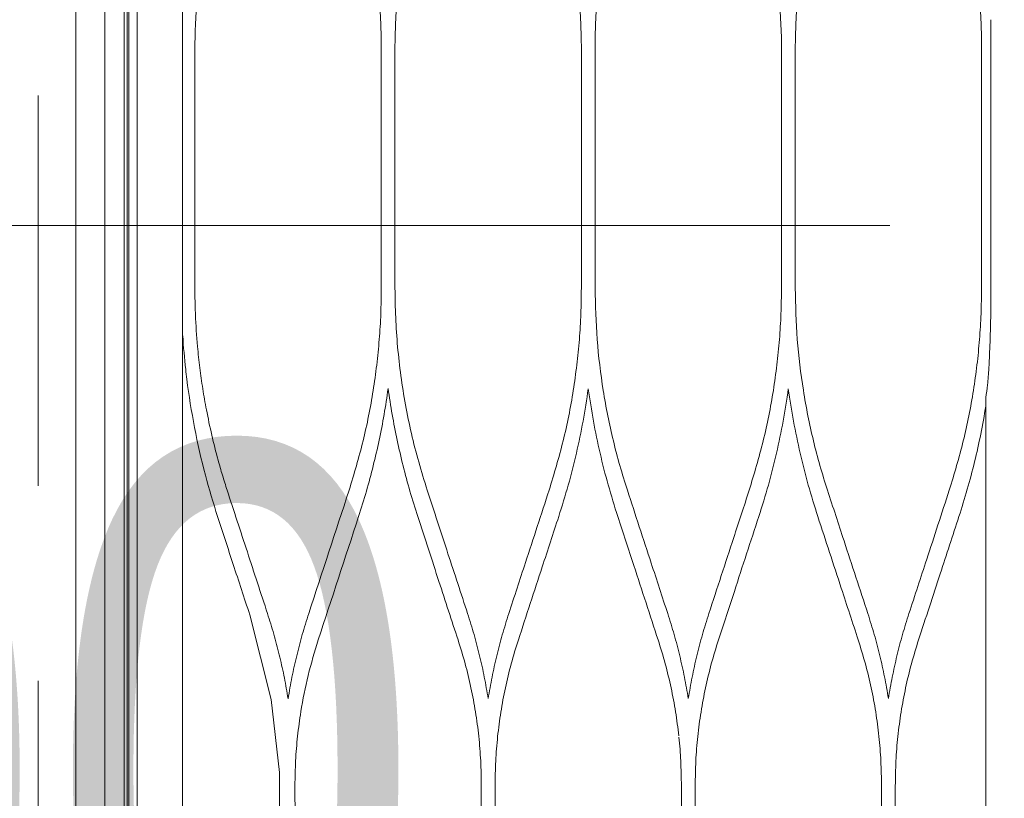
# Model space of a CAD drawing. Header units: inches. Extents: x 0 to 77643, y -44170 to 0.
# Tile 123 of 159: x 72444 to 72463, y -38205 to -38190. Entities that reach past the tile are written whole.
import ezdxf

# ---------------------------------------------------------------- set-up
doc = ezdxf.new("R2010")
doc.units = ezdxf.units.IN
doc.header["$MEASUREMENT"] = 0
doc.linetypes.add('HIDDEN', pattern=[0.375, 0.25, -0.125])
doc.layers.get('0').update_dxf_attribs({"lineweight": 0})
doc.layers.get('Defpoints').update_dxf_attribs({"lineweight": 0})
for name, color, linetype, lineweight in [('p--drzwi', 125, 'Continuous', 0), ('p--klimatyzator', 30, 'Continuous', 15), ('p--opis drzwi', 252, 'Continuous', 0), ('p--podciąg', 61, 'Continuous', 0), ('p--wymiary-1-50', 5, 'Continuous', 0)]:
    doc.layers.add(name, color=color, linetype=linetype, lineweight=lineweight)
doc.styles.add('1-50', font='arial.ttf', dxfattribs={"width": 0.75, "height": 12.5})
doc.styles.add('STYL-1', font='arial.ttf', dxfattribs={"width": 0.75})
doc.dimstyles.new('1-50', dxfattribs={"dimtxt": 12.5, "dimasz": 5, "dimexe": 5, "dimexo": 5, "dimgap": 0.09, "dimtad": 0, "dimdsep": 46, "dimtxsty": '1-50', "dimblk": 'OBLIQUE', "dimcen": 0.09, "dimadec": 0, "dimazin": 0, "dimtfac": 1, "dimtdec": 4, "dimtix": 1, "dimtofl": 0, "dimtmove": 2, "dimatfit": 3, "dimldrblk": 'OBLIQUE', "dimfxl": 5, "dimfxlon": 1, "dimtvp": 0.8, "dimtolj": 1, "dimtzin": 0, "dimarcsym": 0})

# ---------------------------------------------------------------- blocks, each defined once
blk = doc.blocks.new('drzwi-90-100')
blk.add_arc((10.8, 3.225), 84.153, 359.52334, 90.47666)
blk = doc.blocks.new('_OBLIQUE')
at = {"color": 0, "linetype": 'ByBlock', "lineweight": -2}
for p, q in [((-0.5, -0.5), (0.5, 0.5)), ((0, 0), (0, 0))]:
    blk.add_line(p, q, dxfattribs=at)
blk = doc.blocks.new('*D1900')
at = {"layer": 'Defpoints', "color": 0}
for p in [(72444.621, -38105.971), (72914.83, -38105.971), (72909.83, -38367.321)]:
    blk.add_point(p, dxfattribs=at)
at = {"layer": 'p--wymiary-1-50', "color": 0, "linetype": 'Continuous', "lineweight": -2}
for p, q in [((72909.83, -38105.971), (72919.83, -38105.971)), ((72914.83, -38367.321), (72914.83, -38105.971)), ((72914.83, -38367.321), (72919.83, -38367.321))]:
    blk.add_line(p, q, dxfattribs=at)
at = {"layer": 'p--wymiary-1-50', "color": 0, "lineweight": -2, "xscale": 5, "yscale": 5, "zscale": 5}
for p, rotation in [((72914.83, -38105.971), 90), ((72914.83, -38367.321), 270)]:
    blk.add_blockref('_OBLIQUE', p, dxfattribs=dict(at, rotation=rotation))
at = {"layer": 'p--wymiary-1-50', "color": 0, "linetype": 'Continuous', "ltscale": 12, "insert": (72904.62, -38236.646), "char_height": 12.5, "attachment_point": 5, "rotation": 90, "style": '1-50'}
blk.add_mtext('\\A1;261.35', dxfattribs=at)
blk = doc.blocks.new('A$C66B7A3C4')
at = {"layer": 'p--klimatyzator', "lineweight": 15}
for p, q in [((0.557, 85.44), (0.557, 43.5)), ((0.932, 43.5), (0.932, 85.44)), ((0.987, 1.56), (0.987, 85.44)), ((1.019, 84.083), (1.019, 2.917)), ((1.18, 3.822), (1.18, 83.178)), ((2.055, 57.477), (2.055, 29.523)), ((2.292, 41.316), (2.292, 45.684)), ((5.876, 45.788), (5.876, 41.212)), ((6.139, 41.212), (6.139, 45.788)), ((9.723, 45.788), (9.723, 41.212)), ((9.988, 41.212), (9.988, 45.788)), ((13.571, 45.788), (13.571, 41.212)), ((13.836, 41.212), (13.836, 45.788)), ((17.419, 45.788), (17.419, 41.212)), ((17.599, 45.788), (17.599, 41.212)), ((0.557, 43.5), (0.557, 1.56)), ((0.932, 1.56), (0.932, 43.5)), ((17.501, 29.464), (17.501, 39.106)), ((2.728, 36.82), (2.727, 36.819)), ((3.346, 34.932), (3.756, 33.301)), ((3.756, 33.301), (3.915, 31.898)), ((4.215, 31.65), (4.215, 31.644)), ((7.799, 29.651), (7.799, 31.643)), ((8.064, 31.643), (8.064, 29.651)), ((11.647, 29.651), (11.647, 31.643)), ((11.912, 31.643), (11.912, 29.651)), ((15.495, 29.651), (15.495, 31.643)), ((15.76, 31.643), (15.76, 29.651))]:
    blk.add_line(p, q, dxfattribs=at)
for points, knots in [([(0.003, 86.874), (0.003, 86.176), (0.003, 85.478), (0.003, 84.78), (0.003, 84.041), (0.003, 83.301), (0.003, 82.562), (0.003, 81.869), (0.003, 81.176), (0.003, 80.483), (0.003, 79.836), (0.003, 79.189), (0.003, 78.541), (0.003, 77.94), (0.003, 77.339), (0.003, 76.738), (0.003, 76.183), (0.003, 75.627), (0.003, 75.072), (0.003, 74.563), (0.003, 74.054), (0.003, 73.544), (0.003, 73.177), (0.003, 72.809), (0.003, 72.441), (0.003, 72.101), (0.003, 71.762), (0.003, 71.422), (0.003, 71.111), (0.003, 70.8), (0.003, 70.489), (0.003, 70.206), (0.003, 69.923), (0.003, 69.641), (0.003, 69.386), (0.003, 69.132), (0.003, 68.878), (0.003, 68.642), (0.003, 68.406), (0.003, 68.17), (0.003, 67.91), (0.003, 67.651), (0.003, 67.391), (0.003, 67.019), (0.003, 66.648), (0.003, 66.276), (0.003, 65.858), (0.003, 65.44), (0.003, 65.022), (0.003, 64.558), (0.003, 64.094), (0.003, 63.63), (0.003, 63.12), (0.003, 62.61), (0.003, 62.1), (0.003, 61.544), (0.003, 60.987), (0.003, 60.431), (0.003, 59.829), (0.003, 59.226), (0.003, 58.624), (0.003, 57.975), (0.003, 57.326), (0.003, 56.678), (0.003, 56.043), (0.003, 55.407), (0.003, 54.772), (0.003, 54.098), (0.003, 53.424), (0.003, 52.751), (0.003, 52.038), (0.003, 51.325), (0.003, 50.612), (0.003, 49.861), (0.003, 49.109), (0.003, 48.358), (0.003, 47.568), (0.003, 46.777), (0.003, 45.987), (0.003, 45.158), (0.003, 44.329), (0.003, 43.5)], [0, 0, 0, 0, 1, 1, 1, 2, 2, 2, 3, 3, 3, 4, 4, 4, 5, 5, 5, 6, 6, 6, 7, 7, 7, 8, 8, 8, 9, 9, 9, 10, 10, 10, 11, 11, 11, 12, 12, 12, 13, 13, 13, 14, 14, 14, 15, 15, 15, 16, 16, 16, 17, 17, 17, 18, 18, 18, 19, 19, 19, 20, 20, 20, 21, 21, 21, 22, 22, 22, 23, 23, 23, 24, 24, 24, 25, 25, 25, 26, 26, 26, 27, 27, 27, 27]), ([(2.292, 45.684), (2.292, 45.719), (2.292, 45.753), (2.292, 45.788), (2.292, 46.448), (2.344, 47.107), (2.448, 47.759), (2.468, 47.883), (2.489, 48.006), (2.513, 48.128)], [0, 0, 0, 0, 1, 1, 1, 2, 2, 2, 3, 3, 3, 3]), ([(17.594, 46.37), (17.594, 46.346), (17.595, 46.321), (17.595, 46.297), (17.597, 46.199), (17.598, 46.101), (17.598, 46.003), (17.599, 45.931), (17.599, 45.86), (17.599, 45.788)], [0, 0, 0, 0, 1, 1, 1, 2, 2, 2, 3, 3, 3, 3]), ([(0.003, 43.5), (0.003, 42.715), (0.003, 41.93), (0.003, 41.145), (0.003, 40.406), (0.003, 39.667), (0.003, 38.927), (0.003, 38.234), (0.003, 37.541), (0.003, 36.848), (0.003, 36.201), (0.003, 35.554), (0.003, 34.907), (0.003, 34.305), (0.003, 33.704), (0.003, 33.103), (0.003, 32.548), (0.003, 31.993), (0.003, 31.437), (0.003, 30.928), (0.003, 30.419), (0.003, 29.91), (0.003, 29.542), (0.003, 29.174), (0.003, 28.806), (0.003, 28.466), (0.003, 28.127), (0.003, 27.787), (0.003, 27.476), (0.003, 27.165), (0.003, 26.854), (0.003, 26.571), (0.003, 26.289), (0.003, 26.006), (0.003, 25.752), (0.003, 25.497), (0.003, 25.243), (0.003, 25.007), (0.003, 24.771), (0.003, 24.535), (0.003, 24.275), (0.003, 24.016), (0.003, 23.756), (0.003, 23.384), (0.003, 23.013), (0.003, 22.641), (0.003, 22.223), (0.003, 21.805), (0.003, 21.388), (0.003, 20.924), (0.003, 20.46), (0.003, 19.996), (0.003, 19.485), (0.003, 18.975), (0.003, 18.465), (0.003, 17.909), (0.003, 17.353), (0.003, 16.796), (0.003, 16.194), (0.003, 15.591), (0.003, 14.989), (0.003, 14.34), (0.003, 13.692), (0.003, 13.043), (0.003, 12.408), (0.003, 11.773), (0.003, 11.137), (0.003, 10.464), (0.003, 9.79), (0.003, 9.116), (0.003, 8.403), (0.003, 7.69), (0.003, 6.978), (0.003, 6.226), (0.003, 5.475), (0.003, 4.723), (0.003, 3.933), (0.003, 3.143), (0.003, 2.352), (0.003, 1.61), (0.003, 0.868), (0.003, 0.126)], [0, 0, 0, 0, 1, 1, 1, 2, 2, 2, 3, 3, 3, 4, 4, 4, 5, 5, 5, 6, 6, 6, 7, 7, 7, 8, 8, 8, 9, 9, 9, 10, 10, 10, 11, 11, 11, 12, 12, 12, 13, 13, 13, 14, 14, 14, 15, 15, 15, 16, 16, 16, 17, 17, 17, 18, 18, 18, 19, 19, 19, 20, 20, 20, 21, 21, 21, 22, 22, 22, 23, 23, 23, 24, 24, 24, 25, 25, 25, 26, 26, 26, 27, 27, 27, 27]), ([(2.292, 41.316), (2.292, 41.213), (2.292, 41.111), (2.293, 41.008), (2.295, 40.905), (2.298, 40.803), (2.302, 40.701), (2.311, 40.496), (2.324, 40.292), (2.342, 40.088), (2.355, 39.952), (2.369, 39.816), (2.386, 39.68), (2.402, 39.544), (2.421, 39.409), (2.443, 39.274), (2.464, 39.14), (2.488, 39.006), (2.513, 38.872)], [0, 0, 0, 0, 1, 1, 1, 2, 2, 2, 3, 3, 3, 4, 4, 4, 5, 5, 5, 6, 6, 6, 6]), ([(5.256, 37.325), (5.351, 37.64), (5.446, 37.954), (5.525, 38.274), (5.604, 38.592), (5.667, 38.915), (5.719, 39.241), (5.745, 39.404), (5.768, 39.568), (5.787, 39.732), (5.807, 39.896), (5.823, 40.06), (5.836, 40.224), (5.85, 40.388), (5.86, 40.553), (5.866, 40.718), (5.872, 40.882), (5.874, 41.047), (5.876, 41.212)], [0, 0, 0, 0, 1, 1, 1, 2, 2, 2, 3, 3, 3, 4, 4, 4, 5, 5, 5, 6, 6, 6, 6]), ([(6.139, 41.212), (6.142, 41.023), (6.144, 40.834), (6.152, 40.646), (6.16, 40.458), (6.173, 40.27), (6.19, 40.083), (6.207, 39.896), (6.228, 39.71), (6.253, 39.524), (6.278, 39.338), (6.308, 39.153), (6.342, 38.969), (6.375, 38.784), (6.413, 38.6), (6.455, 38.417), (6.497, 38.234), (6.543, 38.051), (6.595, 37.87), (6.646, 37.687), (6.703, 37.506), (6.759, 37.326)], [0, 0, 0, 0, 1, 1, 1, 2, 2, 2, 3, 3, 3, 4, 4, 4, 5, 5, 5, 6, 6, 6, 7, 7, 7, 7]), ([(9.103, 37.326), (9.198, 37.64), (9.293, 37.954), (9.372, 38.273), (9.452, 38.593), (9.515, 38.917), (9.567, 39.243), (9.592, 39.406), (9.615, 39.569), (9.635, 39.733), (9.654, 39.896), (9.671, 40.06), (9.684, 40.225), (9.697, 40.389), (9.707, 40.553), (9.713, 40.718), (9.719, 40.882), (9.721, 41.047), (9.723, 41.212)], [0, 0, 0, 0, 1, 1, 1, 2, 2, 2, 3, 3, 3, 4, 4, 4, 5, 5, 5, 6, 6, 6, 6]), ([(9.988, 41.212), (9.995, 40.883), (10.003, 40.554), (10.027, 40.226), (10.051, 39.897), (10.092, 39.569), (10.144, 39.244), (10.17, 39.081), (10.199, 38.919), (10.231, 38.758), (10.264, 38.596), (10.299, 38.436), (10.338, 38.276), (10.376, 38.116), (10.418, 37.957), (10.463, 37.799), (10.509, 37.64), (10.558, 37.483), (10.608, 37.326)], [0, 0, 0, 0, 1, 1, 1, 2, 2, 2, 3, 3, 3, 4, 4, 4, 5, 5, 5, 6, 6, 6, 6]), ([(12.951, 37.326), (13.046, 37.641), (13.141, 37.956), (13.22, 38.275), (13.3, 38.595), (13.363, 38.919), (13.415, 39.244), (13.44, 39.407), (13.463, 39.571), (13.483, 39.734), (13.502, 39.898), (13.518, 40.062), (13.532, 40.226), (13.545, 40.39), (13.555, 40.554), (13.561, 40.718), (13.567, 40.883), (13.569, 41.047), (13.571, 41.212)], [0, 0, 0, 0, 1, 1, 1, 2, 2, 2, 3, 3, 3, 4, 4, 4, 5, 5, 5, 6, 6, 6, 6]), ([(13.836, 41.212), (13.844, 40.883), (13.851, 40.554), (13.875, 40.226), (13.899, 39.898), (13.94, 39.571), (13.992, 39.246), (14.018, 39.083), (14.047, 38.92), (14.08, 38.758), (14.112, 38.597), (14.147, 38.436), (14.186, 38.276), (14.225, 38.116), (14.266, 37.957), (14.311, 37.798), (14.357, 37.64), (14.406, 37.483), (14.456, 37.326)], [0, 0, 0, 0, 1, 1, 1, 2, 2, 2, 3, 3, 3, 4, 4, 4, 5, 5, 5, 6, 6, 6, 6]), ([(16.799, 37.326), (16.894, 37.641), (16.989, 37.955), (17.068, 38.274), (17.147, 38.594), (17.211, 38.918), (17.262, 39.243), (17.288, 39.406), (17.311, 39.569), (17.331, 39.733), (17.35, 39.897), (17.366, 40.061), (17.379, 40.225), (17.393, 40.389), (17.403, 40.553), (17.409, 40.718), (17.415, 40.882), (17.417, 41.047), (17.419, 41.212)], [0, 0, 0, 0, 1, 1, 1, 2, 2, 2, 3, 3, 3, 4, 4, 4, 5, 5, 5, 6, 6, 6, 6]), ([(17.599, 41.212), (17.599, 41.187), (17.599, 41.163), (17.599, 41.138), (17.599, 41.04), (17.598, 40.942), (17.597, 40.844), (17.596, 40.772), (17.595, 40.701), (17.594, 40.63)], [0, 0, 0, 0, 1, 1, 1, 2, 2, 2, 3, 3, 3, 3]), ([(17.594, 40.63), (17.593, 40.577), (17.592, 40.525), (17.59, 40.473), (17.587, 40.355), (17.584, 40.238), (17.58, 40.121), (17.575, 40.006), (17.571, 39.891), (17.565, 39.776)], [0, 0, 0, 0, 1, 1, 1, 2, 2, 2, 3, 3, 3, 3]), ([(2.136, 39.458), (2.128, 39.522), (2.121, 39.585), (2.114, 39.649), (2.09, 39.863), (2.071, 40.079), (2.057, 40.295)], [0, 0, 0, 0, 1, 1, 1, 2, 2, 2, 2]), ([(17.565, 39.776), (17.563, 39.741), (17.562, 39.707), (17.559, 39.672), (17.553, 39.564), (17.545, 39.456), (17.532, 39.35)], [0, 0, 0, 0, 1, 1, 1, 2, 2, 2, 2]), ([(6.007, 39.279), (5.983, 39.113), (5.958, 38.947), (5.93, 38.782), (5.901, 38.616), (5.869, 38.451), (5.834, 38.287), (5.799, 38.122), (5.761, 37.958), (5.72, 37.795), (5.679, 37.631), (5.636, 37.468), (5.589, 37.306), (5.541, 37.143), (5.49, 36.981), (5.439, 36.82)], [0, 0, 0, 0, 1, 1, 1, 2, 2, 2, 3, 3, 3, 4, 4, 4, 5, 5, 5, 5]), ([(6.576, 36.82), (6.525, 36.981), (6.474, 37.143), (6.426, 37.306), (6.379, 37.469), (6.335, 37.632), (6.294, 37.796), (6.254, 37.959), (6.216, 38.123), (6.181, 38.288), (6.146, 38.452), (6.114, 38.617), (6.085, 38.782), (6.057, 38.947), (6.032, 39.113), (6.007, 39.279)], [0, 0, 0, 0, 1, 1, 1, 2, 2, 2, 3, 3, 3, 4, 4, 4, 5, 5, 5, 5]), ([(9.855, 39.275), (9.824, 39.067), (9.792, 38.859), (9.755, 38.652), (9.718, 38.446), (9.674, 38.24), (9.627, 38.036), (9.579, 37.831), (9.528, 37.627), (9.471, 37.425), (9.413, 37.222), (9.35, 37.021), (9.287, 36.819)], [0, 0, 0, 0, 1, 1, 1, 2, 2, 2, 3, 3, 3, 4, 4, 4, 4]), ([(10.423, 36.819), (10.36, 37.021), (10.297, 37.224), (10.239, 37.427), (10.182, 37.63), (10.131, 37.834), (10.083, 38.039), (10.036, 38.244), (9.993, 38.449), (9.955, 38.655), (9.918, 38.861), (9.887, 39.068), (9.855, 39.275)], [0, 0, 0, 0, 1, 1, 1, 2, 2, 2, 3, 3, 3, 4, 4, 4, 4]), ([(13.703, 39.273), (13.672, 39.066), (13.641, 38.858), (13.603, 38.652), (13.566, 38.446), (13.522, 38.241), (13.475, 38.037), (13.428, 37.832), (13.376, 37.628), (13.319, 37.426), (13.262, 37.222), (13.199, 37.021), (13.136, 36.819)], [0, 0, 0, 0, 1, 1, 1, 2, 2, 2, 3, 3, 3, 4, 4, 4, 4]), ([(14.271, 36.819), (14.208, 37.021), (14.145, 37.222), (14.087, 37.426), (14.03, 37.628), (13.979, 37.832), (13.931, 38.037), (13.884, 38.241), (13.841, 38.446), (13.803, 38.652), (13.766, 38.858), (13.735, 39.066), (13.703, 39.273)], [0, 0, 0, 0, 1, 1, 1, 2, 2, 2, 3, 3, 3, 4, 4, 4, 4]), ([(2.513, 38.872), (2.545, 38.709), (2.578, 38.546), (2.616, 38.385), (2.653, 38.224), (2.695, 38.065), (2.737, 37.906)], [0, 0, 0, 0, 1, 1, 1, 2, 2, 2, 2]), ([(17.501, 38.942), (17.47, 38.763), (17.439, 38.584), (17.403, 38.405), (17.368, 38.227), (17.327, 38.049), (17.284, 37.873), (17.241, 37.695), (17.195, 37.519), (17.144, 37.344), (17.094, 37.168), (17.039, 36.994), (16.984, 36.819)], [0, 0, 0, 0, 1, 1, 1, 2, 2, 2, 3, 3, 3, 4, 4, 4, 4]), ([(2.737, 37.906), (2.764, 37.808), (2.792, 37.711), (2.821, 37.614), (2.85, 37.518), (2.881, 37.422), (2.911, 37.326)], [0, 0, 0, 0, 1, 1, 1, 2, 2, 2, 2]), ([(2.911, 37.326), (3.041, 36.93), (3.17, 36.534), (3.3, 36.139), (3.429, 35.743), (3.558, 35.348), (3.688, 34.953)], [0, 0, 0, 0, 1, 1, 1, 2, 2, 2, 2]), ([(6.759, 37.326), (6.892, 36.919), (7.025, 36.512), (7.158, 36.106), (7.284, 35.722), (7.41, 35.338), (7.536, 34.953)], [0, 0, 0, 0, 1, 1, 1, 2, 2, 2, 2]), ([(8.327, 34.953), (8.434, 35.28), (8.541, 35.607), (8.648, 35.935), (8.724, 36.166), (8.8, 36.398), (8.876, 36.63), (8.951, 36.862), (9.027, 37.094), (9.103, 37.326)], [0, 0, 0, 0, 1, 1, 1, 2, 2, 2, 3, 3, 3, 3]), ([(10.608, 37.326), (10.684, 37.092), (10.761, 36.858), (10.837, 36.624), (10.914, 36.391), (10.99, 36.157), (11.067, 35.923), (11.173, 35.6), (11.278, 35.277), (11.384, 34.953)], [0, 0, 0, 0, 1, 1, 1, 2, 2, 2, 3, 3, 3, 3]), ([(12.175, 34.953), (12.254, 35.197), (12.334, 35.44), (12.414, 35.684), (12.493, 35.927), (12.573, 36.171), (12.653, 36.415), (12.752, 36.718), (12.851, 37.022), (12.951, 37.326)], [0, 0, 0, 0, 1, 1, 1, 2, 2, 2, 3, 3, 3, 3]), ([(14.456, 37.326), (14.562, 37.002), (14.668, 36.678), (14.774, 36.354), (14.85, 36.12), (14.927, 35.887), (15.003, 35.654), (15.08, 35.42), (15.156, 35.187), (15.232, 34.953)], [0, 0, 0, 0, 1, 1, 1, 2, 2, 2, 3, 3, 3, 3]), ([(16.022, 34.953), (16.136, 35.302), (16.25, 35.65), (16.364, 35.998), (16.437, 36.219), (16.509, 36.44), (16.581, 36.662), (16.654, 36.883), (16.726, 37.104), (16.799, 37.326)], [0, 0, 0, 0, 1, 1, 1, 2, 2, 2, 3, 3, 3, 3]), ([(3.346, 34.932), (3.24, 35.254), (3.134, 35.577), (3.028, 35.9), (2.928, 36.207), (2.828, 36.513), (2.727, 36.819)], [0, 0, 0, 0, 1, 1, 1, 2, 2, 2, 2]), ([(7.352, 34.447), (7.23, 34.821), (7.107, 35.195), (6.985, 35.569), (6.849, 35.986), (6.712, 36.403), (6.576, 36.82)], [0, 0, 0, 0, 1, 1, 1, 2, 2, 2, 2]), ([(9.287, 36.819), (9.182, 36.497), (9.077, 36.175), (8.971, 35.853), (8.894, 35.619), (8.818, 35.385), (8.741, 35.15), (8.664, 34.916), (8.588, 34.681), (8.511, 34.447)], [0, 0, 0, 0, 1, 1, 1, 2, 2, 2, 3, 3, 3, 3]), ([(11.2, 34.447), (11.122, 34.685), (11.044, 34.923), (10.966, 35.162), (10.888, 35.4), (10.81, 35.638), (10.732, 35.876), (10.629, 36.191), (10.526, 36.505), (10.423, 36.819)], [0, 0, 0, 0, 1, 1, 1, 2, 2, 2, 3, 3, 3, 3]), ([(13.136, 36.819), (13.057, 36.58), (12.979, 36.34), (12.9, 36.1), (12.822, 35.861), (12.743, 35.621), (12.665, 35.382), (12.563, 35.07), (12.461, 34.759), (12.359, 34.447)], [0, 0, 0, 0, 1, 1, 1, 2, 2, 2, 3, 3, 3, 3]), ([(15.047, 34.447), (14.939, 34.779), (14.83, 35.11), (14.722, 35.442), (14.647, 35.671), (14.572, 35.901), (14.496, 36.131), (14.421, 36.36), (14.346, 36.59), (14.271, 36.819)], [0, 0, 0, 0, 1, 1, 1, 2, 2, 2, 3, 3, 3, 3]), ([(16.984, 36.819), (16.864, 36.453), (16.744, 36.087), (16.624, 35.721), (16.555, 35.509), (16.485, 35.296), (16.416, 35.084), (16.346, 34.872), (16.277, 34.659), (16.207, 34.447)], [0, 0, 0, 0, 1, 1, 1, 2, 2, 2, 3, 3, 3, 3]), ([(3.703, 34.905), (3.744, 34.774), (3.785, 34.642), (3.822, 34.51), (3.859, 34.379), (3.893, 34.247), (3.925, 34.114), (3.956, 33.982), (3.986, 33.85), (4.012, 33.717), (4.038, 33.584), (4.061, 33.451), (4.083, 33.318)], [0, 0, 0, 0, 1, 1, 1, 2, 2, 2, 3, 3, 3, 4, 4, 4, 4]), ([(4.083, 33.318), (4.107, 33.456), (4.131, 33.595), (4.158, 33.732), (4.185, 33.87), (4.216, 34.007), (4.249, 34.143), (4.282, 34.28), (4.317, 34.415), (4.356, 34.55), (4.395, 34.685), (4.437, 34.819), (4.48, 34.953)], [0, 0, 0, 0, 1, 1, 1, 2, 2, 2, 3, 3, 3, 4, 4, 4, 4]), ([(7.536, 34.953), (7.578, 34.819), (7.62, 34.685), (7.659, 34.55), (7.698, 34.416), (7.733, 34.28), (7.766, 34.144), (7.799, 34.008), (7.83, 33.871), (7.857, 33.734), (7.884, 33.597), (7.908, 33.459), (7.931, 33.321)], [0, 0, 0, 0, 1, 1, 1, 2, 2, 2, 3, 3, 3, 4, 4, 4, 4]), ([(7.931, 33.321), (7.955, 33.458), (7.978, 33.595), (8.005, 33.732), (8.033, 33.869), (8.063, 34.006), (8.096, 34.141), (8.129, 34.278), (8.164, 34.414), (8.203, 34.548), (8.242, 34.684), (8.285, 34.819), (8.327, 34.953)], [0, 0, 0, 0, 1, 1, 1, 2, 2, 2, 3, 3, 3, 4, 4, 4, 4]), ([(11.384, 34.953), (11.426, 34.819), (11.469, 34.685), (11.507, 34.55), (11.546, 34.416), (11.581, 34.28), (11.614, 34.144), (11.647, 34.009), (11.678, 33.872), (11.705, 33.735), (11.732, 33.598), (11.756, 33.461), (11.779, 33.323)], [0, 0, 0, 0, 1, 1, 1, 2, 2, 2, 3, 3, 3, 4, 4, 4, 4]), ([(11.779, 33.323), (11.803, 33.461), (11.826, 33.598), (11.854, 33.735), (11.881, 33.872), (11.911, 34.008), (11.944, 34.144), (11.977, 34.28), (12.012, 34.415), (12.051, 34.55), (12.09, 34.685), (12.132, 34.819), (12.175, 34.953)], [0, 0, 0, 0, 1, 1, 1, 2, 2, 2, 3, 3, 3, 4, 4, 4, 4]), ([(15.232, 34.953), (15.275, 34.819), (15.317, 34.685), (15.356, 34.55), (15.394, 34.416), (15.43, 34.28), (15.463, 34.144), (15.495, 34.009), (15.526, 33.873), (15.553, 33.736), (15.58, 33.599), (15.604, 33.462), (15.627, 33.324)], [0, 0, 0, 0, 1, 1, 1, 2, 2, 2, 3, 3, 3, 4, 4, 4, 4]), ([(15.627, 33.324), (15.651, 33.462), (15.674, 33.599), (15.701, 33.735), (15.729, 33.872), (15.759, 34.008), (15.792, 34.144), (15.825, 34.28), (15.86, 34.415), (15.899, 34.55), (15.938, 34.685), (15.98, 34.819), (16.022, 34.953)], [0, 0, 0, 0, 1, 1, 1, 2, 2, 2, 3, 3, 3, 4, 4, 4, 4]), ([(4.662, 34.447), (4.594, 34.222), (4.526, 33.996), (4.469, 33.767), (4.412, 33.537), (4.366, 33.304), (4.329, 33.069), (4.304, 32.913), (4.283, 32.755), (4.266, 32.598), (4.249, 32.441), (4.236, 32.283), (4.228, 32.125), (4.22, 31.967), (4.218, 31.809), (4.215, 31.65)], [0, 0, 0, 0, 1, 1, 1, 2, 2, 2, 3, 3, 3, 4, 4, 4, 5, 5, 5, 5]), ([(7.799, 31.643), (7.797, 31.803), (7.794, 31.963), (7.787, 32.122), (7.779, 32.28), (7.766, 32.438), (7.749, 32.596), (7.733, 32.753), (7.712, 32.909), (7.687, 33.065), (7.662, 33.221), (7.633, 33.376), (7.6, 33.53), (7.567, 33.685), (7.53, 33.839), (7.489, 33.991), (7.446, 34.144), (7.399, 34.296), (7.352, 34.447)], [0, 0, 0, 0, 1, 1, 1, 2, 2, 2, 3, 3, 3, 4, 4, 4, 5, 5, 5, 6, 6, 6, 6]), ([(8.511, 34.447), (8.463, 34.295), (8.416, 34.142), (8.374, 33.989), (8.332, 33.836), (8.295, 33.682), (8.262, 33.527), (8.229, 33.372), (8.2, 33.217), (8.175, 33.061), (8.15, 32.905), (8.13, 32.749), (8.113, 32.592), (8.097, 32.435), (8.084, 32.277), (8.076, 32.119), (8.068, 31.961), (8.066, 31.802), (8.064, 31.643)], [0, 0, 0, 0, 1, 1, 1, 2, 2, 2, 3, 3, 3, 4, 4, 4, 5, 5, 5, 6, 6, 6, 6]), ([(11.596, 32.602), (11.58, 32.757), (11.559, 32.911), (11.535, 33.064), (11.51, 33.22), (11.481, 33.375), (11.448, 33.529), (11.415, 33.684), (11.378, 33.838), (11.336, 33.99), (11.294, 34.143), (11.247, 34.295), (11.2, 34.447)], [0, 0, 0, 0, 1, 1, 1, 2, 2, 2, 3, 3, 3, 4, 4, 4, 4]), ([(12.359, 34.447), (12.312, 34.295), (12.265, 34.143), (12.222, 33.989), (12.181, 33.837), (12.144, 33.683), (12.111, 33.528), (12.078, 33.373), (12.049, 33.218), (12.024, 33.062), (11.999, 32.907), (11.978, 32.75), (11.962, 32.593), (11.945, 32.436), (11.932, 32.278), (11.924, 32.12), (11.917, 31.962), (11.914, 31.802), (11.912, 31.643)], [0, 0, 0, 0, 1, 1, 1, 2, 2, 2, 3, 3, 3, 4, 4, 4, 5, 5, 5, 6, 6, 6, 6]), ([(15.495, 31.643), (15.492, 31.803), (15.49, 31.962), (15.482, 32.121), (15.474, 32.279), (15.462, 32.437), (15.445, 32.594), (15.428, 32.751), (15.408, 32.907), (15.383, 33.063), (15.358, 33.219), (15.329, 33.374), (15.296, 33.528), (15.263, 33.683), (15.226, 33.837), (15.184, 33.99), (15.142, 34.143), (15.095, 34.295), (15.047, 34.447)], [0, 0, 0, 0, 1, 1, 1, 2, 2, 2, 3, 3, 3, 4, 4, 4, 5, 5, 5, 6, 6, 6, 6]), ([(16.207, 34.447), (16.16, 34.295), (16.113, 34.143), (16.071, 33.989), (16.029, 33.837), (15.992, 33.683), (15.959, 33.528), (15.926, 33.373), (15.897, 33.218), (15.872, 33.062), (15.847, 32.907), (15.826, 32.75), (15.81, 32.593), (15.793, 32.436), (15.78, 32.278), (15.773, 32.12), (15.765, 31.961), (15.763, 31.802), (15.76, 31.643)], [0, 0, 0, 0, 1, 1, 1, 2, 2, 2, 3, 3, 3, 4, 4, 4, 5, 5, 5, 6, 6, 6, 6]), ([(11.647, 31.643), (11.644, 31.803), (11.642, 31.962), (11.634, 32.121), (11.627, 32.274), (11.615, 32.428), (11.599, 32.58)], [0, 0, 0, 0, 1, 1, 1, 2, 2, 2, 2]), ([(3.915, 31.898), (3.916, 31.553), (3.916, 31.207), (3.916, 30.862), (3.916, 30.639), (3.916, 30.415), (3.916, 30.192), (3.916, 29.969), (3.916, 29.746), (3.916, 29.523), (3.916, 29.467), (3.916, 29.411), (3.916, 29.355), (3.916, 29.244), (3.916, 29.132), (3.916, 29.021), (3.916, 28.909), (3.916, 28.797), (3.916, 28.686), (3.916, 28.463), (3.916, 28.239), (3.916, 28.016), (3.916, 27.793), (3.916, 27.57), (3.916, 27.347), (3.916, 27.169), (3.916, 26.991), (3.915, 26.813)], [0, 0, 0, 0, 1, 1, 1, 2, 2, 2, 3, 3, 3, 4, 4, 4, 5, 5, 5, 6, 6, 6, 7, 7, 7, 8, 8, 8, 9, 9, 9, 9])]:
    blk.add_open_spline(points, degree=3, knots=knots, dxfattribs=at)
for points in [[(5.256, 49.675), (5.667, 48.418), (5.876, 47.121), (5.876, 45.788)], [(6.139, 45.788), (6.139, 47.12), (6.348, 48.417), (6.759, 49.674)], [(9.103, 49.674), (9.515, 48.415), (9.723, 47.117), (9.723, 45.788)], [(9.988, 45.788), (9.988, 47.117), (10.195, 48.414), (10.608, 49.674)], [(12.951, 49.674), (13.364, 48.413), (13.571, 47.116), (13.571, 45.788)], [(13.836, 45.788), (13.836, 47.116), (14.043, 48.413), (14.456, 49.674)], [(16.799, 49.674), (17.212, 48.413), (17.419, 47.115), (17.419, 45.788)], [(2.136, 39.458), (2.215, 38.837), (2.335, 38.221), (2.493, 37.614)], [(17.501, 39.106), (17.512, 39.187), (17.523, 39.268), (17.532, 39.35)], [(2.728, 36.82), (2.642, 37.082), (2.564, 37.347), (2.493, 37.614)], [(4.48, 34.953), (4.738, 35.744), (4.997, 36.535), (5.256, 37.325)], [(2.728, 36.819), (2.728, 36.819), (2.728, 36.819), (2.728, 36.82)], [(5.439, 36.82), (5.18, 36.029), (4.921, 35.238), (4.662, 34.447)], [(3.28, 35.133), (3.28, 35.133), (3.28, 35.133), (3.28, 35.133)], [(3.688, 34.953), (3.693, 34.937), (3.698, 34.921), (3.703, 34.905)], [(4.215, 31.644), (4.217, 30.979), (4.22, 30.315), (4.222, 29.651)]]:
    blk.add_open_spline(points, degree=3, dxfattribs=at)

msp = doc.modelspace()

# ---------------------------------------------------------------- linework, layer by layer
at = {"layer": 'p--opis drzwi', "lineweight": 0}
msp.add_line((72460.99845, -38194.42054), (72430.99845, -38194.42054), dxfattribs=at)
at = {"layer": 'p--podciąg', "linetype": 'HIDDEN', "ltscale": 30}
msp.add_line((72444.62132, -38244.42054), (72444.62132, -38144.42054), dxfattribs=at)

# ---------------------------------------------------------------- block references
at = {"layer": 'p--drzwi', "rotation": 270}
msp.add_blockref('drzwi-90-100', (72436.67132, -38144.42054), dxfattribs=at)
at = {"layer": 'p--klimatyzator', "color": 2, "linetype": 'Continuous', "lineweight": 60}
msp.add_blockref('A$C66B7A3C4', (72445.34174, -38236.83219), dxfattribs=at)

# ---------------------------------------------------------------- texts
at = {"layer": 'p--opis drzwi', "lineweight": 0, "insert": (72430.20939, -38177.80657), "char_height": 12.5, "width": 17.2394955, "attachment_point": 1, "style": 'STYL-1'}
msp.add_mtext('90\\P200', dxfattribs=at)

# ---------------------------------------------------------------- dimensions: what is measured, and where the dimension line sits
at = {"layer": 'p--wymiary-1-50', "linetype": 'Continuous'}
dim = msp.add_linear_dim(base=(72914.83014, -38105.97054), p1=(72909.83014, -38367.32054), p2=(72444.62132, -38105.97054), angle=90, dimstyle='1-50', dxfattribs=at)
dim.commit()
dim.dimension.update_dxf_attribs({"geometry": '*D1900', "text_midpoint": (72904.62014, -38236.64554)})

doc.saveas('drawing.dxf')
